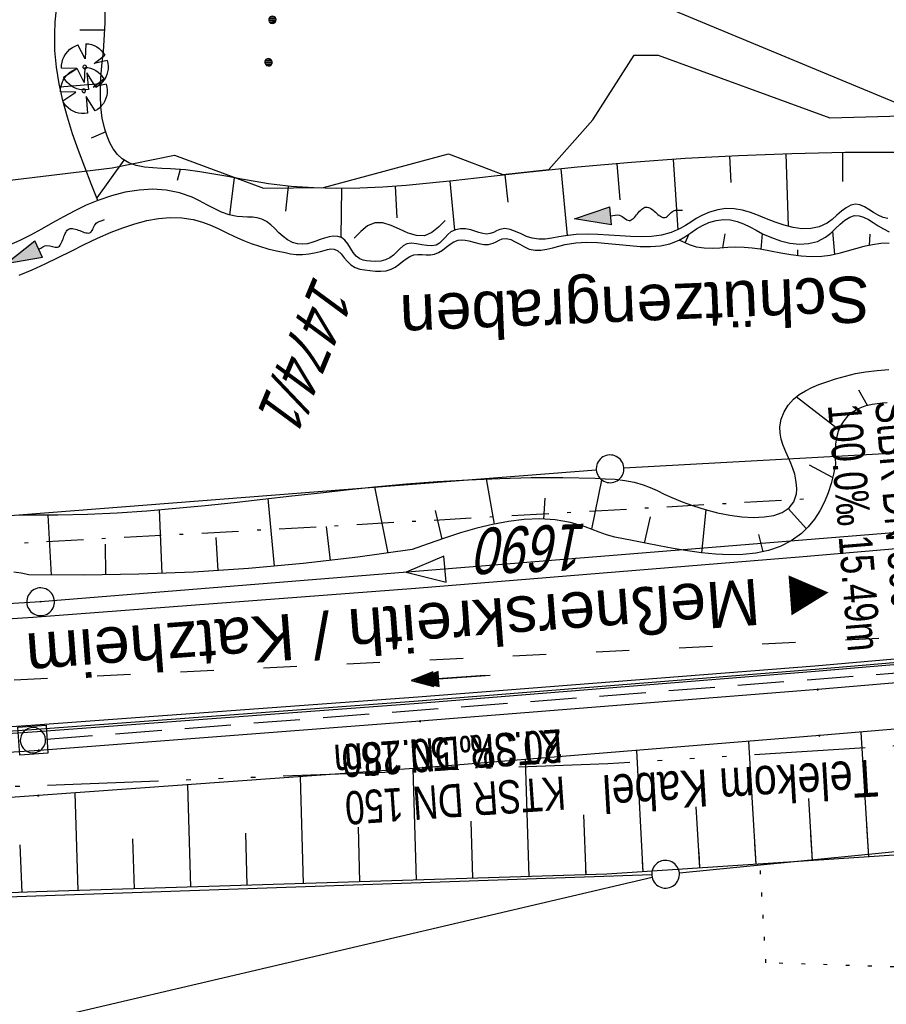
# Model space of a CAD drawing. Extents: x 508338 to 508887, y 451697 to 452490.
# Tile 17 of 37: x 508590 to 508637, y 451820 to 451874. Entities that reach past the tile are written whole.
import ezdxf
from ezdxf.enums import TextEntityAlignment as Align

# ---------------------------------------------------------------- set-up
doc = ezdxf.new("R2010")
doc.units = 0
doc.header["$LTSCALE"] = 10
doc.header["$MEASUREMENT"] = 0
for name, pattern in [('ACAD_ISO03W100', [30, 12, -18]), ('ACAD_ISO14W100', [25.5, 12, -3, 0.5, -3, 0.5, -3, 0.5, -3]), ('AUSGEZOGEN', [0]), ('LT00', [0]), ('LT08', [0.42, 0.2, -0.1, 0.02, -0.1]), ('PUNKTX2_STR', [0.6, 0.1, -0.5]), ('STRICHLINIE2', [0.375, 0.25, -0.125])]:
    doc.linetypes.add(name, pattern=pattern)
doc.layers.get('0').update_dxf_attribs({"linetype": 'LT00'})
for name, color, linetype in [('--EK_FBR', 250, 'LT00'), ('--EK_Halt-Pfeil', 4, 'LT00'), ('--EK_Haltung', 7, 'STRICHLINIE2'), ('--EK_Haltung-Text', 140, 'LT00'), ('--EL_Halt-Pfeil', 4, 'LT00'), ('--EL_Haltung', 182, 'STRICHLINIE2'), ('--EL_Haltung-Text', 182, 'LT00'), ('--FLIEßRICHTPFEIL', 180, 'Continuous'), ('--WASSER_NUTZUNG', 180, 'Continuous'), ('ABWASSERLTG', 24, 'LT00'), ('ABWASSERLTG_FLIEßPF', 26, 'Continuous'), ('BW_TEXT_A', 20, 'AUSGEZOGEN'), ('DFK_FLUR_NR', 250, 'LT00'), ('DFK_GZPKT', 250, 'LT00'), ('DFK_KATASTER', 250, 'LT00'), ('DFK_NUTZUNG', 250, 'LT00'), ('DFK_NUTZUNGSGRENZE', 70, 'PUNKTX2_STR'), ('GEWÄSSERNAME', 255, 'Continuous'), ('ORTSRICHTUNG', 7, 'Continuous'), ('STROM_UNTER_BELEUCHTUNG', 80, 'LT08'), ('TELEKOM', 210, 'ACAD_ISO14W100'), ('TELEKOM_TEXT', 210, 'Continuous'), ('V120_AFBR_BAB', 250, 'LT00'), ('V120_BAUM', 250, 'LT00'), ('V120_BOESCH', 250, 'LT00'), ('V120_BOSCHUNG', 250, 'LT00'), ('V120_GEHWEG', 250, 'LT00'), ('V120_GRABEN', 250, 'LT00'), ('V120_H_BORD', 8, 'LT00'), ('V120_KA_MULD', 182, 'LT00'), ('V120_KA_PRUF', 182, 'LT00'), ('V120_RINNE', 182, 'LT00'), ('V121_BOESCH', 250, 'LT00'), ('V121_BOSCHUNG', 250, 'LT00'), ('WASSERLTG', 130, 'ACAD_ISO03W100')]:
    doc.layers.add(name, color=color, linetype=linetype)
doc.styles.add('Beschrift', font='ARIAL.TTF')
doc.styles.add('Haltungsbeschriftung', font='ARIAL.TTF', dxfattribs={"width": 0.75})
doc.styles.get("Standard").update_dxf_attribs({"font": 'ARIAL.TTF'})
doc.styles.add('Versorgungsltg', font='ARIAL.TTF', dxfattribs={"width": 0.8, "height": 2})

# ---------------------------------------------------------------- blocks, each defined once
blk = doc.blocks.new('SYMB7010')
at = {"color": 0, "linetype": 'ByBlock'}
for points in [[(-0.031408, 0.499213), (-0.093728, 0.49134), (-0.15457, 0.475719), (-0.212975, 0.452595), (-0.268021, 0.422333), (-0.31884, 0.385411), (-0.36463, 0.342411), (-0.40467, 0.29401), (-0.438329, 0.240973), (-0.465074, 0.184136), (-0.484486, 0.124395), (-0.496256, 0.062692), (-0.5002, 0)], [(0.5002, 0), (0.496256, 0.062692), (0.484485, 0.124395), (0.465074, 0.184136), (0.438329, 0.240973), (0.40467, 0.29401), (0.36463, 0.342411), (0.31884, 0.385411), (0.268021, 0.422333), (0.212975, 0.452595), (0.15457, 0.475719), (0.093728, 0.49134), (0.031408, 0.499213), (-0.031408, 0.499213)], [(-0.5002, 0), (-0.496256, -0.062692), (-0.484486, -0.124395), (-0.465075, -0.184136), (-0.438329, -0.240973), (-0.404671, -0.29401), (-0.36463, -0.342411), (-0.31884, -0.385411), (-0.268021, -0.422333), (-0.212975, -0.452595), (-0.154571, -0.475719), (-0.093728, -0.49134), (-0.031408, -0.499213), (0.031408, -0.499213)], [(0.031408, -0.499213), (0.093728, -0.491341), (0.15457, -0.475719), (0.212975, -0.452595), (0.268021, -0.422333), (0.31884, -0.385411), (0.36463, -0.342411), (0.404671, -0.294011), (0.438329, -0.240974), (0.465075, -0.184136), (0.484486, -0.124395), (0.496256, -0.062692), (0.500201, 0)]]:
    blk.add_lwpolyline(points, dxfattribs=at)
blk = doc.blocks.new('FLIEßRICHTPFEIL')
at = {"layer": '--FLIEßRICHTPFEIL'}
blk.add_hatch(color=256, dxfattribs=at).paths.add_polyline_path([(-1.95, 0.4875), (-1.95, -0.4875), (0, 0)])
for p, q in [((-1.95, 0.4875), (-1.95, -0.4875)), ((-1.95, 0.4875), (0, 0)), ((0, 0), (-1.95, -0.4875))]:
    blk.add_line(p, q, dxfattribs=at)
at = {"layer": '--FLIEßRICHTPFEIL', "start_tangent": (-1, 0), "end_tangent": (-1, 0)}
blk.add_spline([(-1.95, 0), (-2.4375, 0), (-2.925, 0.325), (-3.4125, 0), (-3.9, -0.325), (-4.3875, 0), (-4.875, 0.325), (-5.3625, 0), (-5.85, 0)], degree=3, dxfattribs=at)
blk = doc.blocks.new('SYMB7111')
at = {"color": 0, "linetype": 'ByBlock'}
for p, q in [((-0.13, 0.202919), (-0.13, 0.177081)), ((-0.125, 0.172895), (-0.125, 0.207105)), ((-0.12, 0.209164), (-0.12, 0.170836)), ((-0.115, 0.170204), (-0.115, 0.209796)), ((-0.11, 0.209164), (-0.11, 0.170836)), ((-0.105, 0.172895), (-0.105, 0.207105)), ((-0.1, 0.202919), (-0.1, 0.177081)), ((-0.095, 0.189874), (-0.095, 0.190146)), ((0.1, 0.202919), (0.1, 0.177081)), ((0.105, 0.172895), (0.105, 0.207105)), ((0.11, 0.209164), (0.11, 0.170836)), ((0.115, 0.170204), (0.115, 0.209796)), ((0.12, 0.209164), (0.12, 0.170836)), ((0.125, 0.172895), (0.125, 0.207105)), ((0.13, 0.202919), (0.13, 0.177081)), ((0.135, 0.189874), (0.135, 0.190146)), ((-0.515, -0.177081), (-0.515, -0.202919)), ((-0.51, -0.207105), (-0.51, -0.172895)), ((-0.505, -0.170836), (-0.505, -0.209164)), ((-0.5, -0.209796), (-0.5, -0.170204)), ((-0.495, -0.170836), (-0.495, -0.209164)), ((-0.49, -0.207105), (-0.49, -0.172895)), ((-0.485, -0.177081), (-0.485, -0.202919)), ((-0.48, -0.190126), (-0.48, -0.189854)), ((-0.285, -0.177081), (-0.285, -0.202919)), ((-0.28, -0.207105), (-0.28, -0.172895)), ((-0.275, -0.170836), (-0.275, -0.209164)), ((-0.27, -0.209796), (-0.27, -0.170204)), ((-0.265, -0.170836), (-0.265, -0.209164)), ((-0.26, -0.207105), (-0.26, -0.172895)), ((-0.255, -0.177081), (-0.255, -0.202919)), ((-0.25, -0.190126), (-0.25, -0.189854)), ((0.255, -0.177081), (0.255, -0.202919)), ((0.26, -0.207105), (0.26, -0.172895)), ((0.265, -0.170836), (0.265, -0.209164)), ((0.27, -0.209796), (0.27, -0.170204)), ((0.275, -0.170836), (0.275, -0.209164)), ((0.28, -0.207105), (0.28, -0.172895)), ((0.285, -0.177081), (0.285, -0.202919)), ((0.29, -0.190126), (0.29, -0.189854)), ((0.485, -0.177081), (0.485, -0.202919)), ((0.49, -0.207105), (0.49, -0.172895)), ((0.495, -0.170836), (0.495, -0.209164)), ((0.5, -0.209796), (0.5, -0.170204)), ((0.505, -0.170836), (0.505, -0.209164)), ((0.51, -0.207105), (0.51, -0.172895)), ((0.515, -0.177081), (0.515, -0.202919)), ((0.52, -0.190126), (0.52, -0.189854))]:
    blk.add_line(p, q, dxfattribs=at)
for points in [[(-0.095, 0.19), (-0.096981, 0.198678), (-0.10253, 0.205637), (-0.11055, 0.209499), (-0.11945, 0.209499), (-0.12747, 0.205637), (-0.133019, 0.198678), (-0.135, 0.19), (-0.133019, 0.181322), (-0.12747, 0.174363), (-0.11945, 0.170501), (-0.11055, 0.170501), (-0.10253, 0.174363), (-0.096981, 0.181322), (-0.095, 0.19)], [(0.135, 0.19), (0.133019, 0.198678), (0.12747, 0.205637), (0.11945, 0.209499), (0.11055, 0.209499), (0.10253, 0.205637), (0.096981, 0.198678), (0.095, 0.19), (0.096981, 0.181322), (0.10253, 0.174363), (0.11055, 0.170501), (0.11945, 0.170501), (0.12747, 0.174363), (0.133019, 0.181322), (0.135, 0.19)], [(-0.48, -0.19), (-0.481981, -0.181322), (-0.48753, -0.174363), (-0.49555, -0.170501), (-0.50445, -0.170501), (-0.51247, -0.174363), (-0.518019, -0.181322), (-0.52, -0.19), (-0.518019, -0.198678), (-0.51247, -0.205637), (-0.50445, -0.209499), (-0.49555, -0.209499), (-0.48753, -0.205637), (-0.481981, -0.198678), (-0.48, -0.19)], [(-0.25, -0.19), (-0.251981, -0.181322), (-0.25753, -0.174363), (-0.26555, -0.170501), (-0.27445, -0.170501), (-0.28247, -0.174363), (-0.288019, -0.181322), (-0.29, -0.19), (-0.288019, -0.198678), (-0.28247, -0.205637), (-0.27445, -0.209499), (-0.26555, -0.209499), (-0.25753, -0.205637), (-0.251981, -0.198678), (-0.25, -0.19)], [(0.29, -0.19), (0.288019, -0.181322), (0.28247, -0.174363), (0.27445, -0.170501), (0.26555, -0.170501), (0.25753, -0.174363), (0.251981, -0.181322), (0.25, -0.19), (0.251981, -0.198678), (0.25753, -0.205637), (0.26555, -0.209499), (0.27445, -0.209499), (0.28247, -0.205637), (0.288019, -0.198678), (0.29, -0.19)], [(0.52, -0.19), (0.518019, -0.181322), (0.51247, -0.174363), (0.50445, -0.170501), (0.49555, -0.170501), (0.48753, -0.174363), (0.481981, -0.181322), (0.48, -0.19), (0.481981, -0.198678), (0.48753, -0.205637), (0.49555, -0.209499), (0.50445, -0.209499), (0.51247, -0.205637), (0.518019, -0.198678), (0.52, -0.19)]]:
    blk.add_lwpolyline(points, dxfattribs=at)
blk = doc.blocks.new('SYMB7251')
at = {"color": 0, "linetype": 'ByBlock'}
for points in [[(-0.25, 0), (-0.208333, 0.028889), (-0.166667, 0.051111), (-0.125, 0.06), (-0.083333, 0.051111), (-0.041667, 0.028889), (0, 0)], [(0, 0), (0.041667, -0.028889), (0.083333, -0.051111), (0.125, -0.06), (0.166667, -0.051111), (0.208333, -0.028889), (0.25, 0)]]:
    blk.add_lwpolyline(points, dxfattribs=at)
blk = doc.blocks.new('SYMB0003')
at = {"color": 0, "linetype": 'ByBlock'}
for p, q in [((-0.015712, 0), (0.010166, 0.012015)), ((0, -0.021257), (-0.015712, 0)), ((0.010166, 0.012015), (0, -0.021257))]:
    blk.add_line(p, q, dxfattribs=at)
for points in [[(-0.031395, 0.499013), (-0.093691, 0.491144), (-0.154509, 0.475528), (-0.21289, 0.452414), (-0.267913, 0.422164), (-0.318712, 0.385257), (-0.364484, 0.342274), (-0.404509, 0.293893), (-0.438154, 0.240877), (-0.464888, 0.184062), (-0.484292, 0.124345), (-0.496058, 0.062667), (-0.5, 0)], [(0.5, 0), (0.496057, 0.062667), (0.484292, 0.124345), (0.464888, 0.184062), (0.438153, 0.240877), (0.404509, 0.293893), (0.364484, 0.342274), (0.318712, 0.385257), (0.267913, 0.422164), (0.21289, 0.452414), (0.154509, 0.475528), (0.093691, 0.491144), (0.031395, 0.499013), (-0.031395, 0.499013)], [(-0.5, 0), (-0.496058, -0.062667), (-0.484292, -0.124345), (-0.464888, -0.184062), (-0.438154, -0.240877), (-0.404509, -0.293893), (-0.364485, -0.342274), (-0.318712, -0.385257), (-0.267914, -0.422164), (-0.21289, -0.452414), (-0.154509, -0.475529), (-0.093691, -0.491144), (-0.031395, -0.499014), (0.031395, -0.499014)], [(0.031395, -0.499014), (0.093691, -0.491144), (0.154509, -0.475529), (0.21289, -0.452414), (0.267914, -0.422164), (0.318712, -0.385257), (0.364485, -0.342274), (0.404509, -0.293893), (0.438154, -0.240877), (0.464889, -0.184062), (0.484292, -0.124345), (0.496058, -0.062667), (0.5, 0)]]:
    blk.add_lwpolyline(points, dxfattribs=at)
blk = doc.blocks.new('SYMB0011')
at = {"color": 0, "linetype": 'ByBlock'}
for p, q in [((0.5, 0), (-0.5, 0)), ((0, 0.5), (0, -0.5))]:
    blk.add_line(p, q, dxfattribs=at)
blk = doc.blocks.new('SYMB1122')
at = {"color": 0, "linetype": 'ByBlock'}
for p, q in [((0.311075, 0.391979), (0.09863, 0.092887)), ((0.09863, 0.092887), (0.418246, 0.260377)), ((-0.475333, -0.172973), (-0.166954, -0.06134)), ((-0.166954, -0.06134), (-0.386962, -0.319059)), ((0.008901, -0.038997), (0.02494, -0.031273)), ((0.377481, -0.336756), (0.093097, -0.145464)), ((0.093097, -0.145464), (0.215406, -0.456826)), ((0.022929, -0.501191), (-0.043246, -0.49913))]:
    blk.add_line(p, q, dxfattribs=at)
for points in [[(-0.316355, 0.394287), (-0.266036, 0.429988), (-0.211684, 0.459185), (-0.154136, 0.481431), (-0.094277, 0.496382), (-0.033028, 0.50381), (0.028669, 0.503599)], [(0.028669, 0.503599), (0.089866, 0.495753), (0.149621, 0.480392), (0.207015, 0.457753), (0.261166, 0.428184), (0.31124, 0.39214)], [(-0.508141, 0.010932), (-0.503002, 0.073258), (-0.489922, 0.134413), (-0.469118, 0.19339), (-0.440931, 0.249215), (-0.405825, 0.300971)], [(-0.316293, 0.394214), (-0.150355, 0.155979), (-0.405806, 0.30112)], [(0.418338, 0.260323), (0.450658, 0.204641), (0.475368, 0.14519), (0.492037, 0.083003), (0.500376, 0.019163), (0.500238, -0.045218), (0.491628, -0.109022), (0.474694, -0.171137), (0.449731, -0.230483), (0.417173, -0.286026), (0.377588, -0.336801)], [(-0.475728, -0.172816), (-0.494391, -0.113127), (-0.505255, -0.05154), (-0.508141, 0.010932)], [(-0.02494, 0.031273), (-0.036039, 0.017355), (-0.04, 0)], [(-0.04, 0), (-0.036039, -0.017355), (-0.02494, -0.031273), (-0.008901, -0.038997), (0.008901, -0.038997)], [(0.008901, 0.038997), (-0.008901, 0.038997), (-0.02494, 0.031273)], [(0.04, 0), (0.036039, 0.017355), (0.02494, 0.031273), (0.008901, 0.038997)], [(0.02494, -0.031273), (0.036039, -0.017355), (0.04, 0)], [(-0.043246, -0.49913), (-0.108608, -0.48859), (-0.172076, -0.469745), (-0.232599, -0.442906), (-0.289176, -0.408519), (-0.340869, -0.367153), (-0.386823, -0.319492)], [(0.215414, -0.456858), (0.153338, -0.479878), (0.088821, -0.494738), (0.022929, -0.501191)]]:
    blk.add_lwpolyline(points, dxfattribs=at)
blk = doc.blocks.new('SYMB1210')
at = {"color": 0, "linetype": 'ByBlock'}
blk.add_line((0.018815, -0.179014), (0.055623, -0.17119), dxfattribs=at)
for points in [[(-0.2, -0.2), (-0.2, 0.2), (0.2, 0.2), (0.2, -0.2), (-0.2, -0.2)], [(0.018815, 0.179014), (-0.018815, 0.179014), (-0.055623, 0.17119), (-0.09, 0.155885), (-0.120444, 0.133766), (-0.145623, 0.105801), (-0.164438, 0.073213), (-0.176067, 0.037424), (-0.18, 0)], [(0.18, 0), (0.176067, 0.037424), (0.164438, 0.073213), (0.145623, 0.105801), (0.120444, 0.133766), (0.09, 0.155885), (0.055623, 0.17119), (0.018815, 0.179014)], [(-0.18, 0), (-0.176067, -0.037424), (-0.164438, -0.073213), (-0.145623, -0.105801), (-0.120444, -0.133766), (-0.09, -0.155885), (-0.055623, -0.17119), (-0.018815, -0.179014), (0.018815, -0.179014)], [(0.055623, -0.17119), (0.09, -0.155885), (0.120444, -0.133766), (0.145623, -0.105801), (0.164438, -0.073213), (0.176067, -0.037424), (0.18, 0)]]:
    blk.add_lwpolyline(points, dxfattribs=at)
blk = doc.blocks.new('SYMB0070')
at = {"color": 0, "linetype": 'ByBlock'}
for p, q in [((-0.5, 0), (0.2, 0)), ((0.5, 0), (0.2, 0.1)), ((0.2, 0.1), (0.2, 0)), ((0.468, 0), (0.21, 0.086)), ((0.21, 0.086), (0.21, -0.086)), ((0.21, -0.086), (0.468, 0)), ((0.22, -0.072), (0.437, 0)), ((0.23, -0.058), (0.405, 0)), ((0.24, -0.045), (0.374, 0)), ((0.342, 0), (0.25, 0.031)), ((0.25, 0.031), (0.25, -0.031)), ((0.25, -0.031), (0.342, 0)), ((0.26, -0.017), (0.31, 0)), ((0.27, -0.003), (0.279, 0))]:
    blk.add_line(p, q, dxfattribs=at)
for points in [[(0.2, 0), (0.2, -0.1), (0.5, 0)], [(0.437, 0), (0.22, 0.072), (0.22, -0.072)], [(0.405, 0), (0.23, 0.058), (0.23, -0.058)], [(0.374, 0), (0.24, 0.045), (0.24, -0.045)], [(0.31, 0), (0.26, 0.017), (0.26, -0.017)], [(0.279, 0), (0.27, 0.003), (0.27, -0.003)]]:
    blk.add_lwpolyline(points, dxfattribs=at)
blk = doc.blocks.new('ABWASSER-FLIEßPF')
at = {"layer": 'ABWASSERLTG_FLIEßPF'}
for p, q in [((0, 0), (-2.109, 0.703)), ((-2.109, 0.703), (-2.109, -0.703)), ((-2.109, -0.703), (0, 0))]:
    blk.add_line(p, q, dxfattribs=at)

msp = doc.modelspace()

# ---------------------------------------------------------------- linework, layer by layer
at = {"layer": '--EK_FBR'}
msp.add_lwpolyline([(508352.791, 451834.907), (508370.791, 451834.032), (508390.172, 451834.14), (508409.229, 451834.639), (508427.33, 451835.063), (508446.743, 451835.559), (508464.487, 451836.035), (508483.04, 451836.415), (508503.657, 451836.976), (508534.249, 451838.159), (508549.966, 451838.849), (508571.446, 451840.146), (508590.433, 451841.407), (508611.126, 451842.973), (508632.084, 451844.681), (508651.362, 451846.333), (508665.708, 451847.708)], dxfattribs=at)
at = {"layer": '--EK_Haltung', "flags": 128}
msp.add_lwpolyline([(508591.174, 451834.802), (508639.831, 451838.597)], dxfattribs=at)
at = {"layer": '--EL_Haltung', "flags": 128}
msp.add_lwpolyline([(508591.174, 451834.802), (508639.831, 451838.597)], dxfattribs=at)
at = {"layer": 'ABWASSERLTG', "flags": 128}
msp.add_lwpolyline([(508666.144, 451848.755), (508641.42, 451846.316), (508590.857, 451842.233), (508541.644, 451839.179), (508491.257, 451837.24), (508441.879, 451836.313), (508411.585, 451833.702), (508382.016, 451833.413), (508349.293, 451834.219)], dxfattribs=at)
at = {"layer": 'BW_TEXT_A'}
msp.add_lwpolyline([(508656.683, 451907.711), (508640.153, 451867.944), (508605.931, 451882.17), (508622.462, 451921.937)], close=True, dxfattribs=at)
at = {"layer": 'DFK_KATASTER'}
for p, q in [((508620.72, 451868.29), (508622.96, 451871.779)), ((508622.96, 451871.779), (508624.26, 451871.789)), ((508624.26, 451871.789), (508633.54, 451868.39)), ((508618.34, 451865.6), (508620.72, 451868.29)), ((508633.54, 451868.39), (508637.43, 451868.5)), ((508594.72, 451865.69), (508598.09, 451866.379)), ((508598.09, 451866.379), (508602.91, 451864.59)), ((508606.15, 451864.629), (508612.91, 451866.459)), ((508612.91, 451866.459), (508615.85, 451865.339)), ((508588.91, 451864.998), (508594.72, 451865.69)), ((508615.85, 451865.339), (508618.34, 451865.6)), ((508602.91, 451864.59), (508606.15, 451864.629)), ((508667.456, 451851.912), (508622.399, 451849.46)), ((508552.688, 451844.047), (508620.903, 451849.361)), ((508625.397, 451827.573), (508658.704, 451830.859)), ((508623.92, 451827.328), (508546.971, 451809.291)), ((508623.901, 451827.473), (508548.75, 451824.866))]:
    msp.add_line(p, q, dxfattribs=at)
at = {"layer": 'DFK_NUTZUNGSGRENZE', "ltscale": 0.2}
for p, q in [((508630.08, 451822.709), (508629.76, 451827.999)), ((508654.987, 451821.915), (508630.08, 451822.709))]:
    msp.add_line(p, q, dxfattribs=at)
at = {"layer": 'STROM_UNTER_BELEUCHTUNG', "flags": 128}
msp.add_lwpolyline([(508423.354, 451838.704), (508454.92, 451838.851), (508465.417, 451839.59), (508491.466, 451841.287), (508511.149, 451841.951), (508556.579, 451843.581), (508606.312, 451846.319), (508632.276, 451847.801)], dxfattribs=at)
at = {"layer": 'TELEKOM', "ltscale": 0.05, "flags": 128}
msp.add_lwpolyline([(508660.879, 451836.091), (508649.771, 451835.222), (508621.537, 451833.47), (508550.363, 451830.734), (508518.533, 451829.578), (508500.545, 451829.077), (508475.989, 451828.498), (508444.041, 451827.59), (508443.71, 451829.077), (508409.949, 451828.497), (508384.793, 451828.082), (508366.814, 451827.67), (508356.153, 451825.865), (508344.754, 451823.302)], dxfattribs=at)
at = {"layer": 'V120_AFBR_BAB'}
for points in [[(508352.791, 451834.907), (508370.791, 451834.032), (508390.172, 451834.14), (508409.229, 451834.639), (508427.33, 451835.063), (508446.743, 451835.559), (508464.487, 451836.035), (508483.04, 451836.415), (508503.657, 451836.976), (508534.249, 451838.159), (508549.966, 451838.849), (508571.446, 451840.146), (508590.433, 451841.407), (508611.126, 451842.973), (508632.084, 451844.681), (508651.362, 451846.333), (508665.708, 451847.708)], [(508464.384, 451830.095), (508467.006, 451830.166), (508469.629, 451830.239), (508472.251, 451830.312), (508474.873, 451830.381), (508477.496, 451830.446), (508480.118, 451830.504), (508482.741, 451830.552), (508501.945, 451830.863), (508533.453, 451831.963), (508550.207, 451832.918), (508572.002, 451834.283), (508590.587, 451835.58), (508611.255, 451837.09), (508632.714, 451838.766), (508651.804, 451840.442), (508663.156, 451841.568)]]:
    msp.add_lwpolyline(points, dxfattribs=at)
at = {"layer": 'V120_BOESCH'}
for points in [[(508637.254, 451866.527), (508634.366, 451866.518), (508631.481, 451866.459), (508628.594, 451866.352), (508625.704, 451866.195), (508622.805, 451865.99), (508619.896, 451865.734), (508616.972, 451865.429), (508615.703, 451865.283), (508614.433, 451865.134), (508613.162, 451864.99), (508611.893, 451864.858), (508610.628, 451864.744), (508609.367, 451864.655), (508608.112, 451864.599), (508606.865, 451864.582), (508605.627, 451864.611), (508604.401, 451864.693), (508603.187, 451864.836), (508602.453, 451864.954), (508601.718, 451865.087), (508600.98, 451865.225), (508600.233, 451865.36), (508599.471, 451865.481), (508598.692, 451865.578), (508597.889, 451865.643), (508597.41, 451865.665), (508596.933, 451865.689), (508596.469, 451865.735), (508596.029, 451865.82), (508595.624, 451865.961), (508595.266, 451866.177), (508595.009, 451866.422), (508594.79, 451866.718), (508594.606, 451867.052), (508594.454, 451867.411), (508594.333, 451867.782), (508594.194, 451868.386), (508594.117, 451868.989), (508594.09, 451869.591), (508594.101, 451870.192), (508594.139, 451870.793), (508594.193, 451871.393), (508594.25, 451871.993), (508594.299, 451872.593), (508594.342, 451873.539), (508594.344, 451874.485)], [(508593.955, 451863.937), (508593.594, 451864.835), (508593.242, 451865.733), (508592.905, 451866.631), (508592.591, 451867.53), (508592.307, 451868.429), (508592.062, 451869.33), (508591.863, 451870.231), (508591.718, 451871.133), (508591.634, 451872.036), (508591.619, 451872.941), (508591.653, 451873.593), (508591.718, 451874.247)], [(508636.735, 451861.617), (508636.286, 451861.6), (508635.835, 451861.534), (508635.381, 451861.434), (508634.926, 451861.313), (508634.47, 451861.185), (508634.013, 451861.064), (508633.556, 451860.963), (508633.098, 451860.898), (508632.542, 451860.878), (508631.986, 451860.914), (508631.431, 451860.99), (508630.876, 451861.089), (508630.322, 451861.195), (508629.769, 451861.292), (508629.333, 451861.352), (508628.894, 451861.391), (508628.45, 451861.401), (508628.022, 451861.384), (508627.592, 451861.355), (508627.163, 451861.337), (508626.742, 451861.348), (508626.333, 451861.408), (508625.941, 451861.538), (508625.38, 451861.79)], [(508589.698, 451846.928), (508590.159, 451846.924), (508591.786, 451846.927), (508593.4, 451846.97), (508595.002, 451847.048), (508596.594, 451847.155), (508598.176, 451847.286), (508599.75, 451847.436), (508601.317, 451847.601), (508602.879, 451847.774), (508604.437, 451847.952), (508605.991, 451848.128), (508607.544, 451848.298), (508609.095, 451848.457), (508610.648, 451848.6), (508612.319, 451848.73), (508613.996, 451848.832), (508615.682, 451848.904), (508617.383, 451848.942), (508619.1, 451848.944), (508620.839, 451848.908), (508621.38, 451848.887), (508621.918, 451848.852), (508622.445, 451848.792), (508622.956, 451848.699), (508623.443, 451848.562), (508623.819, 451848.415), (508624.191, 451848.242), (508624.575, 451848.055), (508624.988, 451847.861), (508625.546, 451847.629), (508626.154, 451847.412), (508626.796, 451847.215), (508627.458, 451847.048), (508628.123, 451846.917), (508628.777, 451846.829), (508629.403, 451846.793), (508629.986, 451846.815), (508630.512, 451846.904), (508630.964, 451847.067), (508631.326, 451847.311), (508631.585, 451847.643), (508631.723, 451848.072), (508631.743, 451848.311), (508631.736, 451848.562), (508631.704, 451848.814), (508631.633, 451849.127), (508631.535, 451849.429), (508631.418, 451849.725), (508631.29, 451850.02), (508631.147, 451850.347), (508631.015, 451850.679), (508630.908, 451851.015), (508630.842, 451851.354), (508630.831, 451851.695), (508630.904, 451852.101), (508631.062, 451852.494), (508631.289, 451852.858), (508631.57, 451853.179), (508631.876, 451853.434), (508632.21, 451853.644), (508632.566, 451853.82), (508632.936, 451853.971), (508633.314, 451854.105), (508633.847, 451854.279), (508634.381, 451854.434), (508634.919, 451854.566), (508635.461, 451854.667), (508636.088, 451854.743), (508636.721, 451854.785)], [(508636.641, 451852.984), (508636.229, 451852.946), (508635.823, 451852.891), (508635.433, 451852.804), (508635.067, 451852.67), (508634.733, 451852.474), (508634.495, 451852.265), (508634.287, 451852.018), (508634.116, 451851.741), (508633.984, 451851.446), (508633.886, 451851.1), (508633.835, 451850.746), (508633.818, 451850.385), (508633.824, 451850.019), (508633.841, 451849.652), (508633.726, 451849.137), (508633.597, 451848.626), (508633.442, 451848.123), (508633.247, 451847.631), (508633, 451847.152), (508632.706, 451846.7), (508632.368, 451846.285), (508631.994, 451845.918), (508631.448, 451845.518), (508630.852, 451845.214), (508630.213, 451844.996), (508629.538, 451844.854), (508628.832, 451844.78), (508628.101, 451844.765), (508627.353, 451844.8), (508626.593, 451844.875), (508625.829, 451844.981), (508625.065, 451845.11), (508624.308, 451845.251), (508623.566, 451845.397), (508622.843, 451845.537), (508622.369, 451845.628), (508621.905, 451845.728), (508621.451, 451845.856), (508621.069, 451845.994), (508620.691, 451846.145), (508620.312, 451846.291), (508619.503, 451846.526), (508618.682, 451846.663), (508617.85, 451846.71), (508617.009, 451846.677), (508616.159, 451846.575), (508615.301, 451846.413), (508614.438, 451846.202), (508613.569, 451845.951), (508612.697, 451845.671), (508611.823, 451845.37), (508610.947, 451845.06), (508608.005, 451844.644), (508605.054, 451844.301), (508602.095, 451844.032), (508599.13, 451843.837), (508596.161, 451843.716), (508593.19, 451843.669), (508590.219, 451843.696), (508589.812, 451843.769), (508589.412, 451843.827)], [(508658.526, 451830.429), (508651.544, 451829.51), (508642.742, 451828.907), (508621.468, 451827.507), (508590.633, 451826.547), (508572.504, 451825.887), (508550.437, 451826.091), (508531.959, 451825.709), (508531.731, 451825.703)]]:
    msp.add_lwpolyline(points, dxfattribs=at)
at = {"layer": 'V120_BOSCHUNG'}
for p, q in [((508594.329, 451873.139), (508592.978, 451873.142)), ((508594.103, 451870.228), (508591.899, 451870.053)), ((508594.376, 451867.639), (508593.583, 451867.294)), ((508634.211, 451866.515), (508634.227, 451864.963)), ((508595.355, 451866.113), (508593.897, 451864.079)), ((508625.062, 451866.154), (508625.322, 451862.35)), ((508628.103, 451866.328), (508628.173, 451864.91)), ((508631.161, 451866.45), (508631.277, 451862.539)), ((508598.4, 451865.606), (508598.25, 451865.009)), ((508618.989, 451865.644), (508619.339, 451862.039)), ((508622.023, 451865.925), (508622.186, 451863.961)), ((508601.32, 451865.162), (508601.063, 451863.145)), ((508612.982, 451864.97), (508613.234, 451862.329)), ((508615.968, 451865.314), (508616.126, 451863.833)), ((508604.236, 451864.71), (508604.102, 451863.344)), ((508607.129, 451864.582), (508607.093, 451861.941)), ((508610.025, 451864.698), (508610.127, 451862.983)), ((508633.804, 451861.015), (508633.692, 451862.266)), ((508625.717, 451861.639), (508625.931, 451862.125)), ((508627.74, 451861.365), (508627.868, 451862.131)), ((508629.823, 451861.283), (508629.886, 451862.137)), ((508635.683, 451861.503), (508635.716, 451862.099)), ((508631.8, 451860.936), (508631.808, 451861.254)), ((508634.019, 451851.533), (508631.721, 451853.313)), ((508635.574, 451852.841), (508635.103, 451853.67)), ((508633.681, 451848.952), (508632.428, 451849.617)), ((508609.652, 451844.868), (508608.938, 451848.442)), ((508615.398, 451846.434), (508614.973, 451848.877)), ((508620.671, 451846.153), (508621.216, 451848.894)), ((508603.5, 451844.152), (508603.171, 451847.807)), ((508618.067, 451846.704), (508618.134, 451847.826)), ((508591.445, 451843.677), (508591.273, 451846.922)), ((508597.428, 451843.759), (508597.282, 451847.209)), ((508612.563, 451845.625), (508612.205, 451847.16)), ((508623.51, 451845.408), (508623.839, 451846.831)), ((508626.617, 451844.873), (508626.84, 451847.204)), ((508632.271, 451846.182), (508631.288, 451847.279)), ((508606.535, 451844.465), (508606.317, 451846.303)), ((508629.924, 451844.926), (508629.692, 451845.86)), ((508594.388, 451843.68), (508594.358, 451845.346)), ((508600.466, 451843.917), (508600.348, 451845.701)), ((508635.642, 451828.44), (508635.232, 451835.185)), ((508629.555, 451828.039), (508629.151, 451834.682)), ((508623.434, 451827.636), (508623.104, 451834.188)), ((508617.273, 451827.376), (508617.086, 451833.697)), ((508611.176, 451827.186), (508610.998, 451833.205)), ((508605.078, 451826.997), (508604.908, 451832.768)), ((508592.895, 451826.617), (508592.718, 451831.893)), ((508598.981, 451826.807), (508598.818, 451832.331)), ((508632.599, 451828.24), (508632.395, 451831.585)), ((508626.512, 451827.839), (508626.311, 451831.136)), ((508614.224, 451827.282), (508614.133, 451830.365)), ((508620.355, 451827.472), (508620.226, 451830.708)), ((508608.127, 451827.092), (508608.04, 451830.039)), ((508595.933, 451826.712), (508595.853, 451829.412)), ((508602.03, 451826.902), (508601.947, 451829.726)), ((508589.857, 451826.519), (508589.761, 451829.097))]:
    msp.add_line(p, q, dxfattribs=at)
at = {"layer": 'V120_GEHWEG'}
for points in [[(508662.573, 451840.165), (508651.97, 451839.116), (508632.893, 451837.483), (508611.39, 451835.769), (508590.799, 451834.197), (508572.141, 451832.978), (508550.279, 451831.598), (508533.198, 451830.851)], [(508661.494, 451837.569), (508652.168, 451836.616), (508632.987, 451834.995), (508611.536, 451833.244), (508590.747, 451831.752), (508572.297, 451830.438), (508550.347, 451829.133), (508532.68, 451828.307)]]:
    msp.add_lwpolyline(points, dxfattribs=at)
at = {"layer": 'V120_GRABEN'}
for points in [[(508636.666, 451862.96), (508636.409, 451863.016), (508636.153, 451863.13), (508635.899, 451863.278), (508635.648, 451863.437), (508635.402, 451863.58), (508635.161, 451863.685), (508634.926, 451863.726), (508634.668, 451863.676), (508634.416, 451863.54), (508634.166, 451863.348), (508633.913, 451863.127), (508633.655, 451862.904), (508633.388, 451862.708), (508632.956, 451862.504), (508632.501, 451862.409), (508632.028, 451862.405), (508631.546, 451862.475), (508631.061, 451862.6), (508630.581, 451862.763), (508630.112, 451862.945), (508629.67, 451863.124), (508629.238, 451863.286), (508628.805, 451863.413), (508628.365, 451863.485), (508627.919, 451863.488), (508627.47, 451863.425), (508627.028, 451863.301), (508626.607, 451863.119), (508626.307, 451862.948), (508626.019, 451862.763), (508625.735, 451862.579), (508625.448, 451862.412), (508624.951, 451862.199), (508624.43, 451862.062), (508623.888, 451861.989), (508623.33, 451861.964), (508622.758, 451861.976), (508622.176, 451862.009), (508621.587, 451862.05), (508620.996, 451862.086), (508620.404, 451862.103), (508619.817, 451862.087), (508619.237, 451862.025), (508618.871, 451861.959), (508618.508, 451861.89), (508618.148, 451861.84), (508617.79, 451861.832), (508617.432, 451861.887), (508617.133, 451861.99), (508616.836, 451862.124), (508616.541, 451862.257), (508616.25, 451862.362), (508615.963, 451862.409), (508615.683, 451862.368), (508615.514, 451862.293), (508615.345, 451862.205), (508615.175, 451862.137), (508614.975, 451862.113), (508614.769, 451862.139), (508614.559, 451862.197), (508614.343, 451862.268), (508614.122, 451862.335), (508613.838, 451862.389), (508613.557, 451862.396), (508613.29, 451862.349), (508613.049, 451862.236), (508612.881, 451862.098), (508612.727, 451861.934), (508612.577, 451861.768), (508612.422, 451861.622), (508612.252, 451861.518), (508612.011, 451861.469), (508611.744, 451861.486), (508611.463, 451861.538), (508611.181, 451861.593), (508610.909, 451861.617), (508610.66, 451861.58), (508610.463, 451861.476), (508610.284, 451861.323), (508610.112, 451861.145), (508609.936, 451860.97), (508609.747, 451860.822), (508609.508, 451860.712), (508609.246, 451860.655), (508608.97, 451860.638), (508608.688, 451860.646), (508608.488, 451860.663), (508608.297, 451860.698), (508608.124, 451860.766), (508607.93, 451860.919), (508607.767, 451861.124), (508607.619, 451861.355), (508607.474, 451861.584), (508607.315, 451861.783), (508607.129, 451861.926), (508606.926, 451861.989), (508606.698, 451861.996), (508606.456, 451861.96), (508606.209, 451861.894), (508605.97, 451861.812), (508605.739, 451861.726), (508605.516, 451861.649), (508605.29, 451861.592), (508605.017, 451861.565), (508604.74, 451861.585), (508604.473, 451861.657), (508604.211, 451861.794), (508603.971, 451861.977), (508603.746, 451862.187), (508603.526, 451862.407), (508603.304, 451862.616), (508603.071, 451862.796), (508602.819, 451862.927), (508602.573, 451862.994), (508602.311, 451863.023), (508602.04, 451863.033), (508601.766, 451863.038), (508601.495, 451863.057), (508601.061, 451863.146), (508600.646, 451863.296), (508600.244, 451863.487), (508599.848, 451863.7), (508599.453, 451863.914), (508599.051, 451864.108), (508598.366, 451864.348), (508597.654, 451864.487), (508596.923, 451864.534), (508596.18, 451864.495), (508595.433, 451864.378), (508594.688, 451864.189), (508593.955, 451863.937), (508593.323, 451863.669), (508592.704, 451863.368), (508592.095, 451863.046), (508591.496, 451862.713), (508590.904, 451862.382), (508590.318, 451862.062), (508589.737, 451861.767), (508589.158, 451861.506)], [(508589.705, 451859.896), (508590.398, 451860.183), (508591.096, 451860.502), (508591.799, 451860.844), (508592.507, 451861.197), (508593.221, 451861.55), (508593.942, 451861.891), (508594.671, 451862.209), (508595.309, 451862.458), (508595.951, 451862.671), (508596.593, 451862.841), (508597.232, 451862.959), (508597.865, 451863.014), (508598.489, 451862.999), (508599.102, 451862.904), (508599.558, 451862.776), (508600.007, 451862.608), (508600.453, 451862.413), (508600.898, 451862.203), (508601.343, 451861.99), (508601.792, 451861.785), (508602.247, 451861.601), (508602.696, 451861.45), (508603.152, 451861.323), (508603.613, 451861.212), (508604.076, 451861.112), (508604.379, 451861.053), (508604.685, 451861.015), (508605.024, 451861.016), (508605.36, 451861.048), (508605.675, 451861.096), (508605.995, 451861.169), (508606.185, 451861.225), (508606.374, 451861.276), (508606.557, 451861.306), (508606.727, 451861.296), (508606.929, 451861.202), (508607.109, 451861.036), (508607.28, 451860.833), (508607.453, 451860.624), (508607.641, 451860.442), (508607.867, 451860.307), (508608.116, 451860.222), (508608.382, 451860.172), (508608.656, 451860.14), (508608.958, 451860.113), (508609.256, 451860.105), (508609.543, 451860.132), (508609.814, 451860.213), (508610.024, 451860.328), (508610.224, 451860.473), (508610.419, 451860.63), (508610.616, 451860.779), (508610.821, 451860.904), (508611.039, 451860.985), (508611.255, 451861.011), (508611.481, 451861.006), (508611.71, 451860.992), (508611.936, 451860.989), (508612.153, 451861.021), (508612.378, 451861.113), (508612.589, 451861.251), (508612.794, 451861.41), (508612.999, 451861.566), (508613.209, 451861.697), (508613.433, 451861.778), (508613.62, 451861.795), (508613.815, 451861.779), (508614.014, 451861.74), (508614.287, 451861.67), (508614.558, 451861.601), (508614.825, 451861.554), (508615.083, 451861.551), (508615.332, 451861.613), (508615.493, 451861.696), (508615.651, 451861.788), (508615.808, 451861.858), (508616.043, 451861.88), (508616.283, 451861.819), (508616.527, 451861.702), (508616.775, 451861.559), (508617.025, 451861.417), (508617.278, 451861.305), (508617.594, 451861.236), (508617.913, 451861.237), (508618.234, 451861.288), (508618.558, 451861.37), (508618.886, 451861.464), (508619.216, 451861.55), (508619.793, 451861.644), (508620.376, 451861.674), (508620.963, 451861.657), (508621.55, 451861.609), (508622.134, 451861.547), (508622.711, 451861.487), (508623.279, 451861.446), (508623.833, 451861.439), (508624.37, 451861.483), (508624.887, 451861.594), (508625.38, 451861.79), (508625.697, 451861.972), (508626.009, 451862.178), (508626.325, 451862.389), (508626.651, 451862.584), (508626.996, 451862.744), (508627.38, 451862.854), (508627.776, 451862.9), (508628.166, 451862.879), (508628.522, 451862.795), (508628.865, 451862.663), (508629.203, 451862.498), (508629.543, 451862.316), (508629.893, 451862.134), (508630.371, 451861.919), (508630.87, 451861.744), (508631.378, 451861.622), (508631.886, 451861.568), (508632.384, 451861.595), (508632.86, 451861.718), (508633.306, 451861.95), (508633.582, 451862.167), (508633.844, 451862.41), (508634.099, 451862.654), (508634.351, 451862.87), (508634.607, 451863.032), (508634.87, 451863.112), (508635.112, 451863.099), (508635.362, 451863.019), (508635.621, 451862.892), (508635.885, 451862.734), (508636.155, 451862.564), (508636.428, 451862.4), (508636.745, 451862.235)]]:
    msp.add_lwpolyline(points, dxfattribs=at)
at = {"layer": 'V120_H_BORD'}
msp.add_lwpolyline([(508662.993, 451841.175), (508651.864, 451840.074), (508632.736, 451838.457), (508611.287, 451836.736), (508590.675, 451835.192), (508572.088, 451833.931), (508550.197, 451832.559)], dxfattribs=at)
at = {"layer": 'V120_RINNE'}
msp.add_lwpolyline([(508358.413, 451828.358), (508370.345, 451828.059), (508390.281, 451828.16), (508409.012, 451828.567), (508427.091, 451828.989), (508446.345, 451829.391), (508464.414, 451829.872), (508482.712, 451830.37), (508501.982, 451830.697), (508533.437, 451831.814), (508550.203, 451832.71), (508572.038, 451834.05), (508590.643, 451835.34), (508611.267, 451836.876), (508632.742, 451838.584), (508651.818, 451840.206), (508663.053, 451841.319)], dxfattribs=at)
at = {"layer": 'V121_BOESCH'}
msp.add_lwpolyline([(508650.603, 451829.446), (508642.742, 451828.907), (508621.468, 451827.507), (508618.552, 451827.416)], dxfattribs=at)
at = {"layer": 'V121_BOSCHUNG'}
for p, q in [((508635.642, 451828.44), (508635.54, 451830.127)), ((508632.599, 451828.239), (508632.513, 451829.644)), ((508629.555, 451828.039), (508629.487, 451829.161)), ((508623.434, 451827.636), (508623.406, 451828.191)), ((508626.512, 451827.839), (508626.461, 451828.678)), ((508620.355, 451827.472), (508620.346, 451827.702))]:
    msp.add_line(p, q, dxfattribs=at)
at = {"layer": 'WASSERLTG', "ltscale": 0.015, "flags": 128}
msp.add_lwpolyline([(508663.144, 451841.539), (508423.077, 451829.979), (508371.079, 451827.796), (508355.9, 451826.929), (508346.118, 451826.581)], dxfattribs=at)

# ---------------------------------------------------------------- block references
at = {"layer": '--EK_Halt-Pfeil', "xscale": 3.999999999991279, "yscale": 4, "zscale": 4, "rotation": 184.0059253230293}
msp.add_blockref('SYMB0070', (508612.887, 451838.108), dxfattribs=at)
at = {"layer": '--EL_Halt-Pfeil', "xscale": 3.999999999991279, "yscale": 4, "zscale": 4, "rotation": 184.0059253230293}
msp.add_blockref('SYMB0070', (508613.174, 451838.109), dxfattribs=at)
at = {"layer": '--FLIEßRICHTPFEIL'}
for p, rotation in [((508619.736, 451862.938), 184.6136168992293), ((508588.975, 451860.5), 204.2013933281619)]:
    msp.add_blockref('FLIEßRICHTPFEIL', p, dxfattribs=dict(at, rotation=rotation))
at = {"layer": '--WASSER_NUTZUNG', "xscale": 9.999999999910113, "yscale": 10.00000000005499, "zscale": 10, "rotation": 191.0262633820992}
msp.add_blockref('SYMB7251', (508610.272, 451862.374), dxfattribs=at)
at = {"layer": 'ABWASSERLTG_FLIEßPF', "rotation": 184.616687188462}
msp.add_blockref('ABWASSER-FLIEßPF', (508610.623, 451843.829), dxfattribs=at)
at = {"layer": 'DFK_GZPKT', "xscale": 1.500000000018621, "yscale": 1.5, "zscale": 1.5, "rotation": 264.7377099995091}
for p in [(508621.65, 451849.419), (508624.65, 451827.498)]:
    msp.add_blockref('SYMB7010', p, dxfattribs=at)
at = {"layer": 'DFK_NUTZUNG', "xscale": 10.00000000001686, "yscale": 10, "zscale": 10, "rotation": 264.7377100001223}
msp.add_blockref('SYMB7111', (508605.531, 451876.21), dxfattribs=at)
at = {"layer": 'V120_BAUM', "xscale": 2.5, "yscale": 2.5, "zscale": 2.5, "rotation": 247.428}
for p in [(508593.244, 451871.142), (508593.194, 451869.863)]:
    msp.add_blockref('SYMB1122', p, dxfattribs=at)
at = {"layer": 'V120_GEHWEG', "xscale": 0.1, "yscale": 0.1, "zscale": 0.1, "rotation": 247.428}
for p in [(508632.893, 451837.483), (508611.39, 451835.769), (508632.987, 451834.995), (508590.799, 451834.197), (508611.536, 451833.244), (508590.747, 451831.752)]:
    msp.add_blockref('SYMB0011', p, dxfattribs=at)
at = {"layer": 'V120_KA_MULD', "xscale": 3.799999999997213, "yscale": 3.799999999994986, "zscale": 3.8, "rotation": 183.7380701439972}
msp.add_blockref('SYMB1210', (508590.442, 451834.746), dxfattribs=at)
at = {"layer": 'V120_KA_PRUF', "color": 185, "xscale": 1.5, "yscale": 1.5, "zscale": 1.5, "rotation": 247.428}
msp.add_blockref('SYMB0003', (508590.857, 451842.233), dxfattribs=at)

# ---------------------------------------------------------------- texts
at = {"layer": '--EK_Haltung-Text', "style": 'Haltungsbeschriftung', "width": 0.75}
for s, rotation, p in [('100.0‰ 15.49m', -85.3125, (508633.423, 451852.866)), ('StBR DN 300', -85.3125, (508635.975, 451853.075)), ('20.3‰ 50.28m', 183.9914, (508619.003, 451835.349)), ('KTSR DN 150', 183.9914, (508619.182, 451832.796))]:
    msp.add_text(s, height=1.8, rotation=rotation, dxfattribs=at).set_placement(p)
at = {"layer": '--EL_Haltung-Text', "style": 'Haltungsbeschriftung', "width": 0.75}
msp.add_text('KTSR DN 150', height=1.8, rotation=183.9914, dxfattribs=at).set_placement((508619.003, 451835.349))
at = {"layer": 'DFK_FLUR_NR', "oblique": 13.754, "width": 0.75}
for s, rotation, p in [('1474/1', 247.428, (508605.668, 451859.972)), ('1690', 182.3381, (508620.416, 451846.459))]:
    msp.add_text(s, height=2.5, rotation=rotation, dxfattribs=at).set_placement(p)
at = {"layer": 'GEWÄSSERNAME', "insert": (508635.614, 451860.612), "char_height": 2.5, "attachment_point": 7, "rotation": 182.3918, "style": 'Beschrift'}
msp.add_mtext('Schützengraben', dxfattribs=at)
at = {"layer": 'ORTSRICHTUNG', "insert": (508612.023, 451842.208), "char_height": 2.5, "attachment_point": 8, "rotation": 184.307, "style": 'Beschrift'}
msp.add_mtext('◄ Meßnerskreith / Katzheim', dxfattribs=at)
at = {"layer": 'TELEKOM_TEXT', "style": 'Versorgungsltg', "width": 0.8}
msp.add_text('Telekom Kabel', height=2, rotation=183.3199, dxfattribs=at).set_placement((508628.634, 451833.275), align=Align.CENTER)

# ---------------------------------------------------------------- next in the draw order: texts
at = {"layer": 'BW_TEXT_A', "insert": (508652.884, 451906.095), "char_height": 2, "width": 37.55462, "attachment_point": 1, "rotation": 247.428, "style": 'Beschrift', "bg_fill": 3, "box_fill_scale": 1.5, "bg_fill_color": 256, "bg_fill_transparency": 0}
msp.add_mtext('{\\Funir_o|c0;\\H1.75x;6738756\\fArial|b0|i0|c238|p34;\\H0.5714x;\\P\\H1.75x;BW N_93_B1\\fArial|b0|i0|c0|p34;74a\\fArial|b0|i0|c238|p34;\\W0.8;\\P\\H0.3714x;\\W1;\\P\\fArial|b0|i0|c0|p34;\\H1.924x;\\W0.9;Roßbachtalbrücke, GVS\\PMaxhütte - Meßnerskreith\\fArial|b0|i0|c238|p34;\\P\\H0.1999x;\\W1;\\P\\pt8,20;\\H3.602x;K\\fArial|b0|i0|c0|p34;m^I^I\\fArial|b0|i0|c238|p34;1\\fArial|b0|i0|c0|p34;74.582\\fArial|b0|i0|c238|p34;\\PBw.Wi\\fArial|b0|i0|c0|p34;.^I^I100.00\\fArial|b0|i0|c238|p34; gon\\P\\pt20;L.W.^I\\fArial|b0|i0|c0|p34;111.84 m}', dxfattribs=at)

doc.saveas('drawing.dxf')
